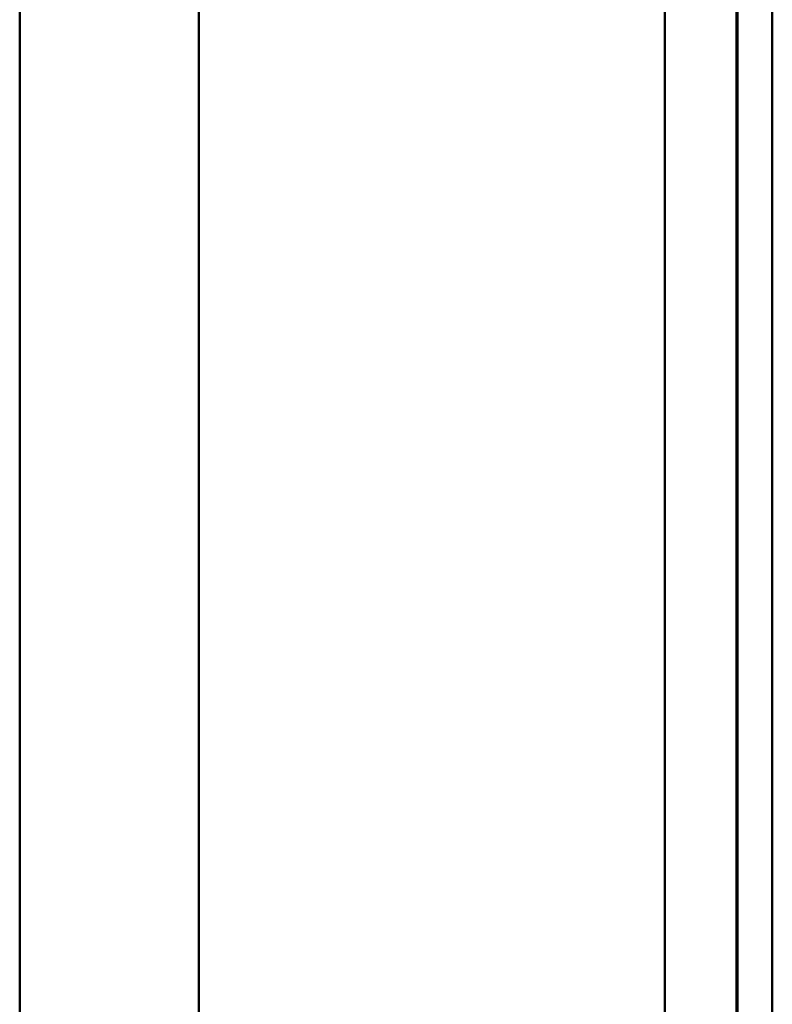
# Model space of a CAD drawing. Header units: millimetres. Extents: x 20 to 833, y 20 to 574.
# Tile 20 of 23: x 383 to 404, y 428 to 455. Entities that reach past the tile are written whole.
import ezdxf

# ---------------------------------------------------------------- set-up
doc = ezdxf.new("R2010")
doc.units = ezdxf.units.MM
doc.header["$LTSCALE"] = 2
doc.layers.add('Sichtbare Kanten(DIN)', color=7, linetype='Continuous', lineweight=50)
doc.layers.add('Sichtbare tangentiale Kanten(DIN)', color=7, linetype='Continuous', lineweight=50)

msp = doc.modelspace()

# ---------------------------------------------------------------- linework, layer by layer
at = {"layer": 'Sichtbare Kanten(DIN)'}
for p, q in [((403.141, 295.146), (403.141, 486.577)), ((403.171, 295.146), (403.171, 486.577)), ((404.141, 486.577), (404.141, 295.146)), ((383.141, 485.577), (383.141, 296.146))]:
    msp.add_line(p, q, dxfattribs=at)
at = {"layer": 'Sichtbare tangentiale Kanten(DIN)'}
for p, q in [((388.141, 485.577), (388.141, 296.146)), ((401.141, 296.146), (401.141, 485.577))]:
    msp.add_line(p, q, dxfattribs=at)

doc.saveas('drawing.dxf')
